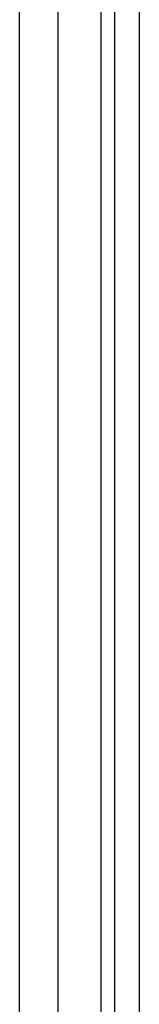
# Model space of a CAD drawing. Header units: inches. Extents: x 0 to 186, y -11 to 121.
# Tile 21 of 93: x 23.12 to 23.487, y 62.726 to 65.737. Entities that reach past the tile are written whole.
import ezdxf

# ---------------------------------------------------------------- set-up
doc = ezdxf.new("R2010")
doc.units = ezdxf.units.IN
doc.header["$LTSCALE"] = 11.141211
doc.header["$MEASUREMENT"] = 0
doc.layers.add('Visible Edges(ANSI)', color=7, linetype='Continuous', lineweight=25)
doc.layers.add('Visible Tangent Edges(ANSI)', color=7, linetype='Continuous', lineweight=25)

msp = doc.modelspace()

# ---------------------------------------------------------------- linework, layer by layer
at = {"layer": 'Visible Edges(ANSI)'}
for p, q in [((23.2373, 96.0852), (23.2373, 31.0116)), ((23.4118, 32.0363), (23.4118, 95.0604)), ((23.487, 32.0363), (23.487, 95.0604))]:
    msp.add_line(p, q, dxfattribs=at)
at = {"layer": 'Visible Tangent Edges(ANSI)'}
for p, q in [((23.1198, 31.0116), (23.1198, 96.0852)), ((23.3695, 31.8655), (23.3695, 95.2312))]:
    msp.add_line(p, q, dxfattribs=at)

doc.saveas('drawing.dxf')
